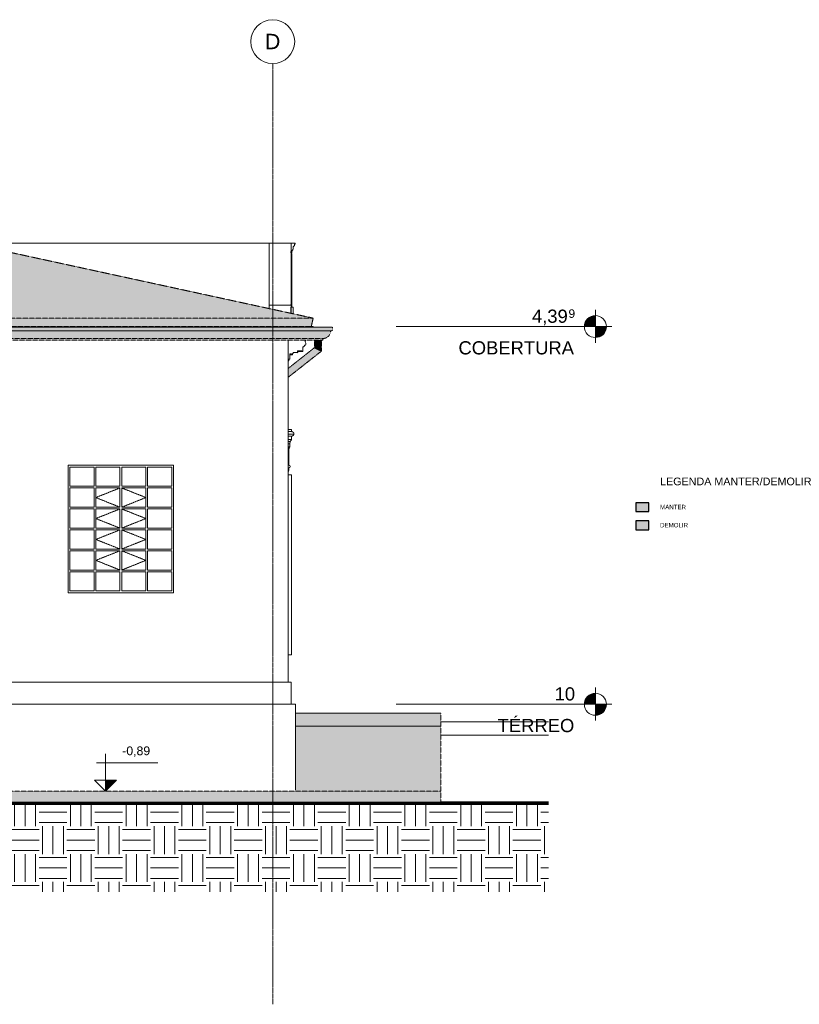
# Model space of a CAD drawing. Header units: millimetres. Extents: x -5998 to 63709, y -2391 to 8822.
# Tile 256 of 256: x 54830 to 63709, y -2385 to 8822. Entities that reach past the tile are written whole.
import ezdxf

# ---------------------------------------------------------------- set-up
doc = ezdxf.new("R2010")
doc.units = ezdxf.units.MM
for name, pattern in [('_Tracejado médio', [4, 3, -1]), ('_Tracejado pequeno', [2.25, 1.5, -0.75]), ('_Traço - ponto', [16, 12, -2, 0, -2])]:
    doc.linetypes.add(name, pattern=pattern)
for name, color, linetype, lineweight in [('A-DETL', 90, 'Continuous', 25), ('A-DETL-GENF', 92, 'Continuous', 25), ('A-FLOR', 192, 'Continuous', 18), ('A-FLOR-LEVL', 51, 'Continuous', 9), ('A-FLOR-PATT', 8, 'Continuous', 25), ('A-GENM', 13, 'Continuous', 18), ('A-GLAZ', 151, 'Continuous', 18), ('A-GLAZ-HDLN', 1, '_Tracejado pequeno', 18), ('A-ROOF', 132, 'Continuous', 25), ('A-ROOF-OTLN', 132, 'Continuous', 25), ('A-ROOF-PATT', 132, 'Continuous', 25), ('A-WALL', 113, 'Continuous', 25), ('G-ANNO-DIMS', 111, 'Continuous', 9), ('G-ANNO-TEXT', 231, 'Continuous', 9), ('S-GRID', 1, 'Continuous', 9), ('S-GRID-IDEN', 1, 'Continuous', 9)]:
    doc.layers.add(name, color=color, linetype=linetype, lineweight=lineweight)
doc.styles.add('Arial', font='arial.ttf', dxfattribs={"height": 150})
doc.styles.add('Arial_1', font='arial.ttf', dxfattribs={"height": 97.483633})
doc.styles.add('Arial_2', font='arial.ttf', dxfattribs={"height": 175})
doc.styles.add('Arial_3', font='arial.ttf', dxfattribs={"height": 100})
doc.styles.add('Arial_4', font='arial.ttf', dxfattribs={"height": 50})
doc.styles.add('Arial_B', font='txt', dxfattribs={"height": 87.5})

# ---------------------------------------------------------------- blocks, each defined once
blk = doc.blocks.new('Window_CV - Window_CV - 1 divisão-4329172-ELEVAÇÃO 4 - MANTER _ DEMOLIR')
at = {"layer": 'A-GLAZ'}
for p, q in [((18388, 3640), (18348, 3640)), ((18388, 3640), (18388, 1594)), ((18348, 1594), (18388, 1594))]:
    blk.add_line(p, q, dxfattribs=at)
blk = doc.blocks.new('Generic Models 19 - Generic Models 19-3087287-ELEVAÇÃO 4 - MANTER _ DEMOLIR')
at = {"layer": 'A-GENM'}
for p, q in [((3120, 6279), (3135, 6279)), ((3120, 6269), (3120, 6279)), ((3135, 6279), (3140, 6279)), ((3135, 6269), (3135, 6279)), ((3140, 6279), (3140, 6269)), ((3140, 6279), (3190, 6279)), ((3190, 6174), (3190, 6279)), ((18380, 6279), (18430, 6279)), ((18430, 6279), (18430, 6269)), ((3135, 6269), (3120, 6269)), ((3145, 6249), (3130, 6249)), ((3140, 6269), (3135, 6269)), ((3135, 6239), (3135, 6249)), ((3150, 6239), (3135, 6239)), ((3142, 6269), (3140, 6269)), ((3150, 6249), (3145, 6249)), ((3145, 6210), (3145, 6239)), ((3160, 6210), (3145, 6210)), ((3155, 6249), (3150, 6249)), ((3150, 6239), (3150, 6249)), ((3155, 6239), (3150, 6239)), ((3150, 6197), (3150, 6210)), ((3165, 6197), (3150, 6197)), ((3155, 6249), (3155, 6239)), ((3165, 6239), (3155, 6239)), ((3155, 6187), (3155, 6197)), ((3170, 6187), (3155, 6187)), ((3160, 6210), (3160, 6239)), ((3165, 6210), (3160, 6210)), ((3160, 6166), (3160, 6187)), ((3165, 6239), (3165, 6210)), ((3170, 6210), (3165, 6210)), ((3165, 6197), (3165, 6210)), ((3170, 6197), (3165, 6197)), ((3170, 6210), (3170, 6197)), ((3175, 6197), (3170, 6197)), ((3170, 6187), (3170, 6197)), ((3170, 6169), (3170, 6187)), ((3175, 6187), (3170, 6187)), ((3175, 6197), (3175, 6187)), ((3180, 6187), (3175, 6187)), ((3175, 6170), (3175, 6187)), ((3180, 6187), (3180, 6172)), ((18380, 6169), (18380, 6182)), ((18395, 6187), (18390, 6187)), ((18390, 6187), (18390, 6161)), ((18400, 6197), (18395, 6197)), ((18395, 6197), (18395, 6187)), ((18405, 6210), (18400, 6210)), ((18400, 6210), (18400, 6197)), ((18415, 6239), (18405, 6239)), ((18405, 6239), (18405, 6210)), ((18420, 6249), (18415, 6249)), ((18415, 6249), (18415, 6239)), ((18430, 6269), (18428, 6269)), ((18390, 6161), (18380, 6161)), ((18390, 6152), (18380, 6152)), ((18380, 6076), (18390, 6076)), ((18390, 6152), (18390, 6147)), ((18390, 6147), (18390, 6076)), ((18390, 6076), (18390, 5579)), ((18390, 5579), (18380, 5579)), ((18380, 5579), (18380, 5569)), ((18380, 5569), (18390, 5569)), ((18405, 5549), (18380, 5549)), ((18380, 5549), (18380, 5480)), ((18390, 5569), (18390, 5579)), ((18390, 5569), (18390, 5549)), ((18405, 5475), (18405, 5549))]:
    blk.add_line(p, q, dxfattribs=at)
blk.add_arc((3135, 6255), 16.4, 341.0739, 63.7552, dxfattribs=at)
for points, knots in [([(3130, 6249), (3131, 6252), (3131, 6256), (3130, 6260), (3129, 6263), (3127, 6265), (3125, 6267), (3123, 6269), (3122, 6269)], [0, 0, 0, 0, 0.333333, 0.5, 0.583333, 0.666667, 0.833333, 1, 1, 1, 1]), ([(3145, 6249), (3146, 6252), (3146, 6256), (3145, 6260), (3144, 6263), (3143, 6265), (3140, 6267), (3138, 6269), (3137, 6269)], [0, 0, 0, 0, 0.333333, 0.5, 0.583333, 0.666667, 0.833333, 1, 1, 1, 1]), ([(18428, 6269), (18427, 6269), (18425, 6268), (18423, 6266), (18422, 6264), (18421, 6262), (18420, 6261), (18420, 6259), (18419, 6257), (18419, 6255), (18419, 6252), (18420, 6251), (18420, 6249)], [0, 0, 0, 0, 0.166667, 0.25, 0.333333, 0.416667, 0.5, 0.583333, 0.666667, 0.75, 0.833333, 1, 1, 1, 1])]:
    blk.add_open_spline(points, degree=3, knots=knots, dxfattribs=at)
blk = doc.blocks.new('Generic Models 24 - Generic Models 24-3312760-ELEVAÇÃO 4 - MANTER _ DEMOLIR')
at = {"layer": 'A-GENM', "linetype": '_Tracejado médio'}
for points in [[(18675, 5168), (18687, 5168), (18687, 5174), (18647, 5174), (18647, 5168), (18673, 5168)], [(18687, 5068), (18687, 5168), (18647, 5168), (18647, 5088), (18685, 5069)], [(18727, 5168), (18727, 5168), (18727, 5174), (18687, 5174), (18687, 5168), (18726, 5168)], [(18727, 5049), (18727, 5168), (18687, 5168), (18687, 5068), (18726, 5050)], [(18348, 4801), (18687, 5068), (18647, 5088), (18348, 4852), (18348, 4804)], [(18348, 4751), (18727, 5049), (18687, 5068), (18348, 4801), (18348, 4751)]]:
    blk.add_hatch(color=41, dxfattribs=at).paths.add_polyline_path(points, flags=0)
at = {"layer": 'A-GENM', "color": 30, "linetype": '_Tracejado médio'}
for p, q in [((18647, 5174), (18647, 5168)), ((18647, 5168), (18647, 5088)), ((18647, 5168), (18687, 5168)), ((18687, 5168), (18727, 5168)), ((18727, 5168), (18727, 5174)), ((18727, 5049), (18727, 5168)), ((18647, 5088), (18348, 4852)), ((18348, 4751), (18727, 5049))]:
    blk.add_line(p, q, dxfattribs=at)
for points, knots in [([(18647, 5088), (18647, 5088), (18648, 5087), (18652, 5085), (18657, 5083), (18662, 5080), (18668, 5077), (18676, 5073), (18683, 5070), (18687, 5068)], [0.5, 0.5, 0.5, 0.5, 0.5833333, 0.6666667, 0.75, 0.7916667, 0.8333333, 0.9166667, 1, 1, 1, 1]), ([(18687, 5068), (18690, 5067), (18697, 5063), (18706, 5059), (18711, 5057), (18717, 5054), (18722, 5051), (18726, 5049), (18727, 5049), (18727, 5049)], [0, 0, 0, 0, 0.0833333, 0.1666667, 0.2083333, 0.25, 0.3333333, 0.4166667, 0.5, 0.5, 0.5, 0.5])]:
    blk.add_open_spline(points, degree=3, knots=knots, dxfattribs=at)
blk = doc.blocks.new('Janelas_J2 e J4 - J03 - 1_2 x 1_45-4330368-ELEVAÇÃO 4 - MANTER _ DEMOLIR')
at = {"layer": 'A-GLAZ'}
for p, q in [((13293, 3730), (13568, 3730)), ((13293, 3512), (13293, 3730)), ((13568, 3730), (13568, 3512)), ((13588, 3730), (13863, 3730)), ((13588, 3512), (13588, 3730)), ((13863, 3730), (13863, 3512)), ((13883, 3730), (14158, 3730)), ((13883, 3512), (13883, 3730)), ((14158, 3730), (14158, 3512)), ((14178, 3730), (14453, 3730)), ((14178, 3512), (14178, 3730)), ((14453, 3730), (14453, 3512)), ((13568, 3512), (13293, 3512)), ((13293, 3492), (13568, 3492)), ((13293, 3273), (13293, 3492)), ((13568, 3492), (13568, 3273)), ((13863, 3512), (13588, 3512)), ((13588, 3492), (13863, 3492)), ((13588, 3273), (13588, 3492)), ((13863, 3492), (13863, 3273)), ((14158, 3512), (13883, 3512)), ((13883, 3492), (14158, 3492)), ((13883, 3273), (13883, 3492)), ((14158, 3492), (14158, 3273)), ((14453, 3512), (14178, 3512)), ((14178, 3492), (14453, 3492)), ((14178, 3273), (14178, 3492)), ((14453, 3492), (14453, 3273)), ((13568, 3273), (13293, 3273)), ((13293, 3253), (13568, 3253)), ((13293, 3035), (13293, 3253)), ((13568, 3253), (13568, 3035)), ((13863, 3273), (13588, 3273)), ((13588, 3253), (13863, 3253)), ((13588, 3035), (13588, 3253)), ((13863, 3253), (13863, 3035)), ((14158, 3273), (13883, 3273)), ((13883, 3253), (14158, 3253)), ((13883, 3035), (13883, 3253)), ((14158, 3253), (14158, 3035)), ((14453, 3273), (14178, 3273)), ((14178, 3253), (14453, 3253)), ((14178, 3035), (14178, 3253)), ((14453, 3253), (14453, 3035)), ((13568, 3035), (13293, 3035)), ((13863, 3035), (13588, 3035)), ((14158, 3035), (13883, 3035)), ((14453, 3035), (14178, 3035)), ((13293, 3015), (13568, 3015)), ((13293, 2797), (13293, 3015)), ((13568, 3015), (13568, 2797)), ((13588, 3015), (13863, 3015)), ((13588, 2797), (13588, 3015)), ((13863, 3015), (13863, 2797)), ((13883, 3015), (14158, 3015)), ((13883, 2797), (13883, 3015)), ((14158, 3015), (14158, 2797)), ((14178, 3015), (14453, 3015)), ((14178, 2797), (14178, 3015)), ((14453, 3015), (14453, 2797)), ((13568, 2797), (13293, 2797)), ((13293, 2777), (13568, 2777)), ((13293, 2558), (13293, 2777)), ((13568, 2777), (13568, 2558)), ((13863, 2797), (13588, 2797)), ((13588, 2777), (13863, 2777)), ((13588, 2558), (13588, 2777)), ((13863, 2777), (13863, 2558)), ((14158, 2797), (13883, 2797)), ((13883, 2777), (14158, 2777)), ((13883, 2558), (13883, 2777)), ((14158, 2777), (14158, 2558)), ((14453, 2797), (14178, 2797)), ((14178, 2777), (14453, 2777)), ((14178, 2558), (14178, 2777)), ((14453, 2777), (14453, 2558)), ((13568, 2558), (13293, 2558)), ((13293, 2538), (13568, 2538)), ((13293, 2320), (13293, 2538)), ((13568, 2538), (13568, 2320)), ((13863, 2558), (13588, 2558)), ((13588, 2538), (13863, 2538)), ((13588, 2320), (13588, 2538)), ((13863, 2538), (13863, 2320)), ((14158, 2558), (13883, 2558)), ((13883, 2538), (14158, 2538)), ((13883, 2320), (13883, 2538)), ((14158, 2538), (14158, 2320)), ((14453, 2558), (14178, 2558)), ((14178, 2538), (14453, 2538)), ((14178, 2320), (14178, 2538)), ((14453, 2538), (14453, 2320)), ((13568, 2320), (13293, 2320)), ((13863, 2320), (13588, 2320)), ((14158, 2320), (13883, 2320)), ((14453, 2320), (14178, 2320))]:
    blk.add_line(p, q, dxfattribs=at)
at = {"layer": 'A-GLAZ-HDLN'}
for p, q in [((13863, 3492), (13588, 3383)), ((13883, 3492), (14158, 3383)), ((13588, 3383), (13863, 3273)), ((14158, 3383), (13883, 3273)), ((13863, 3253), (13588, 3144)), ((13883, 3253), (14158, 3144)), ((13588, 3144), (13863, 3035)), ((14158, 3144), (13883, 3035)), ((13863, 3015), (13588, 2906)), ((13883, 3015), (14158, 2906)), ((13588, 2906), (13863, 2797)), ((14158, 2906), (13883, 2797)), ((13863, 2777), (13588, 2668)), ((13883, 2777), (14158, 2668)), ((13588, 2668), (13863, 2558)), ((14158, 2668), (13883, 2558))]:
    blk.add_line(p, q, dxfattribs=at)
blk = doc.blocks.new('ornamento esquadrias - ornamento esquadrias-4133635-ELEVAÇÃO 4 - MANTER _ DEMOLIR')
at = {"layer": 'A-GENM'}
for p, q in [((18348, 4158), (18388, 4158)), ((18388, 4158), (18388, 4133)), ((18348, 4133), (18388, 4133)), ((18348, 4133), (18388, 4133)), ((18348, 4106), (18413, 4106)), ((18348, 4083), (18388, 4083)), ((18348, 4083), (18388, 4083)), ((18348, 4043), (18388, 4043)), ((18348, 4043), (18388, 4043)), ((18388, 4083), (18388, 4043)), ((18348, 4021), (18373, 4021)), ((18348, 3996), (18368, 3996)), ((18348, 3996), (18368, 3996)), ((18348, 3961), (18368, 3961)), ((18348, 3961), (18368, 3961)), ((18348, 3938), (18358, 3938)), ((18348, 3938), (18358, 3938)), ((18358, 3938), (18358, 3752)), ((18368, 3996), (18368, 3961))]:
    blk.add_line(p, q, dxfattribs=at)
for centre, radius, start, end in [((18221, 3721), 137, 337.9797, 0.6531), ((18358, 3737), 15, 270, 90)]:
    blk.add_arc(centre, radius, start, end, dxfattribs=at)
for points, knots in [([(18388, 4043), (18387, 4042), (18385, 4039), (18382, 4036), (18380, 4034), (18379, 4031), (18377, 4029), (18376, 4027), (18375, 4026), (18374, 4023), (18373, 4022), (18373, 4021)], [-1, -1, -1, -1, -0.875, -0.75, -0.6875, -0.625, -0.5, -0.4375, -0.375, -0.25, 0, 0, 0, 0]), ([(18413, 4106), (18414, 4108), (18413, 4110), (18413, 4114), (18412, 4116), (18412, 4118), (18411, 4119), (18410, 4121), (18409, 4122), (18408, 4124), (18406, 4126), (18404, 4127), (18402, 4129), (18399, 4131), (18396, 4132), (18393, 4133), (18390, 4133), (18388, 4133)], [0, 0, 0, 0, 0.142857, 0.214286, 0.285714, 0.321429, 0.357143, 0.428571, 0.464286, 0.5, 0.571429, 0.625, 0.678571, 0.785714, 0.839286, 0.892857, 1, 1, 1, 1]), ([(18388, 4083), (18390, 4083), (18394, 4083), (18398, 4085), (18403, 4087), (18407, 4091), (18409, 4094), (18411, 4097), (18411, 4098), (18412, 4100), (18412, 4101), (18413, 4102), (18413, 4104), (18413, 4106), (18413, 4106)], [0, 0, 0, 0, 0.125, 0.25, 0.375, 0.5, 0.625, 0.6875, 0.71875, 0.75, 0.8125, 0.84375, 0.875, 1, 1, 1, 1]), ([(18368, 3961), (18368, 3961), (18368, 3961), (18367, 3960), (18367, 3960), (18366, 3959), (18366, 3958), (18365, 3958), (18365, 3957), (18365, 3956), (18364, 3956), (18364, 3955), (18363, 3954), (18363, 3953), (18362, 3952), (18362, 3951), (18361, 3950), (18361, 3949), (18360, 3947), (18360, 3946), (18359, 3943), (18359, 3940), (18358, 3938)], [-1, -1, -1, -1, -0.916667, -0.875, -0.833333, -0.791667, -0.75, -0.708333, -0.666667, -0.645833, -0.625, -0.583333, -0.541667, -0.5, -0.458333, -0.416667, -0.375, -0.333333, -0.291667, -0.25, -0.166667, 0, 0, 0, 0]), ([(18373, 4020), (18373, 4020), (18373, 4020), (18372, 4019), (18372, 4018), (18371, 4017), (18371, 4016), (18371, 4015), (18371, 4014), (18370, 4013), (18370, 4011), (18370, 4010), (18369, 4008), (18369, 4006), (18369, 4003), (18368, 3999), (18368, 3996)], [-0.8333333, -0.8333333, -0.8333333, -0.8333333, -0.75, -0.6666667, -0.625, -0.5833333, -0.5416667, -0.5, -0.4583333, -0.4166667, -0.375, -0.3333333, -0.2916667, -0.25, -0.1666667, 0, 0, 0, 0])]:
    blk.add_open_spline(points, degree=3, knots=knots, dxfattribs=at)
blk = doc.blocks.new('ORNAMENTO SUPERIOR - ORNAMENTO SUPERIOR-4323885-ELEVAÇÃO 4 - MANTER _ DEMOLIR')
at = {"layer": 'A-GENM'}
for p, q in [((11670, 5329), (11670, 5323)), ((11954, 5323), (11954, 5329)), ((18348, 5329), (18348, 5323)), ((18612, 5329), (18632, 5329)), ((18632, 5323), (18632, 5329)), ((11954, 4939), (11954, 5174)), ((18348, 5174), (18348, 4939)), ((11756, 5117), (11766, 5117)), ((11766, 5117), (11766, 5107)), ((11766, 5107), (11776, 5107)), ((11776, 5107), (11776, 5097)), ((11776, 5097), (11786, 5097)), ((11786, 5097), (11786, 5047)), ((11786, 5047), (11796, 5047)), ((11796, 5047), (11796, 5052)), ((11796, 5052), (11846, 5052)), ((18506, 5047), (18454, 5047)), ((18506, 5052), (18456, 5052)), ((18506, 5052), (18506, 5047)), ((18516, 5047), (18506, 5047)), ((18516, 5047), (18516, 5097)), ((18526, 5097), (18516, 5097)), ((18526, 5097), (18526, 5107)), ((18536, 5107), (18526, 5107)), ((18536, 5107), (18536, 5117)), ((18546, 5117), (18536, 5117)), ((11850, 5032), (11896, 5032)), ((11896, 5032), (11896, 5024)), ((11896, 5024), (11904, 5024)), ((11904, 5024), (11904, 5009)), ((11904, 5009), (11914, 5009)), ((11934, 5009), (11934, 4959)), ((11934, 4959), (11944, 4959)), ((11944, 4959), (11944, 4939)), ((11944, 4939), (11954, 4939)), ((18358, 4939), (18348, 4939)), ((18358, 4939), (18358, 4959)), ((18368, 4959), (18358, 4959)), ((18388, 5009), (18368, 5009)), ((18368, 4959), (18368, 5009)), ((18398, 5009), (18388, 5009)), ((18398, 5009), (18398, 5024)), ((18406, 5024), (18398, 5024)), ((18406, 5024), (18406, 5032)), ((18452, 5032), (18406, 5032))]:
    blk.add_line(p, q, dxfattribs=at)
for centre, radius, start, end in [((11741, 5158), 19, 325.4597, 55.2975), ((18561, 5158), 19, 124.7025, 214.5403), ((11773, 5132), 22.6, 135.8597, 221.7664), ((11840, 5047), 7.42, 317.6422, 42.3578), ((18462, 5047), 7.42, 137.6422, 222.3578), ((18529, 5132), 22.6, 318.2336, 44.1403), ((11850, 5037), 5.84, 134.5404, 270), ((11924, 5009), 10, 0, 182.8227), ((18378, 5009), 10, 357.1773, 180), ((18452, 5037), 5.84, 270, 45.4596)]:
    blk.add_arc(centre, radius, start, end, dxfattribs=at)
blk.add_open_spline([(18456, 5033), (18456, 5033), (18455, 5033), (18455, 5032), (18454, 5032), (18453, 5032), (18453, 5032), (18452, 5032)], degree=3, knots=[0.7, 0.7, 0.7, 0.7, 0.75, 0.8, 0.85, 0.9, 1, 1, 1, 1], dxfattribs=at)
blk.add_open_spline([(18456, 5042), (18457, 5041), (18457, 5041), (18458, 5039), (18458, 5038), (18458, 5038)], degree=3, dxfattribs=at)
blk = doc.blocks.new('Embasamento - Embasamento-4325691-ELEVAÇÃO 4 - MANTER _ DEMOLIR')
at = {"layer": 'A-GENM'}
for p, q in [((11918, 1280), (18383, 1280)), ((11918, 1030), (11918, 1280)), ((18383, 1030), (18383, 1280)), ((11868, 40), (11868, 1030)), ((11868, 1030), (18433, 1030)), ((18433, 58), (18433, 1030))]:
    blk.add_line(p, q, dxfattribs=at)
blk = doc.blocks.new('Level - M_Level Head ABNT-2835562-ELEVAÇÃO 4 - MANTER _ DEMOLIR')
at = {"layer": 'A-FLOR-LEVL'}
h = blk.add_hatch(color=256, dxfattribs=at)
edge = h.paths.add_edge_path(flags=0)
edge.add_line((21847, 1030), (21722, 1030))
edge.add_arc((21847, 1030), 125, 90, 180, ccw=False)
edge.add_line((21847, 1155), (21847, 1030))
h = blk.add_hatch(color=256, dxfattribs=at)
edge = h.paths.add_edge_path(flags=0)
edge.add_arc((21847, 1030), 125, -90, 0, ccw=False)
edge.add_line((21847, 905), (21847, 1030))
edge.add_line((21847, 1030), (21972, 1030))
for p, q in [((21847, 1219), (21847, 844)), ((21847, 1030), (21847, 1155)), ((21654, 1030), (22035, 1030)), ((21722, 1030), (21847, 1030)), ((21972, 1030), (21847, 1030)), ((21847, 1030), (21847, 905))]:
    blk.add_line(p, q, dxfattribs=at)
blk.add_circle((21847, 1030), 125, dxfattribs=at)
for start, end in [(90, 180), (270, 0)]:
    blk.add_arc((21847, 1030), 125, start, end, dxfattribs=at)
blk = doc.blocks.new('Grid - Head Grid-11506-ELEVAÇÃO 4 - MANTER _ DEMOLIR')
at = {"layer": 'S-GRID-IDEN'}
blk.add_circle((673, 8572), 250, dxfattribs=at)
blk = doc.blocks.new('Spot Elevations - Spot elevation - Corte-10531-ELEVAÇÃO 4 - MANTER _ DEMOLIR')
at = {"layer": 'G-ANNO-DIMS'}
blk.add_hatch(color=256, dxfattribs=at).paths.add_polyline_path([(16392, 165), (16267, 40), (16267, 165)], flags=0)
for p, q in [((16267, 165), (16267, 465)), ((16866, 365), (16166, 365)), ((16142, 165), (16392, 165)), ((16267, 40), (16142, 165)), ((16142, 165), (16392, 165)), ((16392, 165), (16267, 40)), ((16267, 40), (16267, 165)), ((16267, 165), (16267, 40))]:
    blk.add_line(p, q, dxfattribs=at)

msp = doc.modelspace()

# ---------------------------------------------------------------- hatches: boundary and pattern name
at = {"layer": 'A-DETL-GENF'}
for color, points in [(9, [(61996, 3223), (61996, 3323), (61846, 3323), (61846, 3223)]), (40, [(61996, 3017), (61996, 3117), (61846, 3117), (61846, 3017)])]:
    msp.add_hatch(color=color, dxfattribs=at).paths.add_polyline_path(points, flags=0)
at = {"layer": 'A-FLOR'}
msp.add_hatch(color=254, dxfattribs=at).paths.add_polyline_path([(57836, -100), (59625, -100), (59625, 40), (49038, 40), (49038, -100), (54820, -100)], flags=0)
at = {"layer": 'A-FLOR-PATT'}
for points in [[(59625, 780), (59625, 930), (57973, 930), (57973, 780)], [(59625, 40), (59625, 780), (57973, 780), (57973, 40)]]:
    msp.add_hatch(color=254, dxfattribs=at).paths.add_polyline_path(points, flags=0)
at = {"layer": 'A-FLOR-PATT', "lineweight": 18}
h = msp.add_hatch(dxfattribs=at)
h.set_pattern_fill('FP_2', color=256, style=0, pattern_type=2)
h.set_pattern_definition([(0, (39492.54, 0), (317.5, 317.5), [317.5, -317.5]), (0, (39492.54, 119.06), (317.5, 317.5), [317.5, -317.5]), (0, (39492.54, 238.12), (317.5, 317.5), [317.5, -317.5]), (90, (39532.23, 277.8), (-317.5, 317.5), [317.5, -317.5]), (90, (39651.3, 277.8), (-317.5, 317.5), [317.5, -317.5]), (90, (39770.36, 277.8), (-317.5, 317.5), [317.5, -317.5])])
h.paths.add_polyline_path([(57836, -1106), (60851, -1106), (60851, -100), (49038, -100), (49038, -1106), (54820, -1106)], flags=0)
at = {"layer": 'A-ROOF'}
msp.add_hatch(color=254, dxfattribs=at).paths.add_polyline_path([(54820, 5329), (58151, 5329), (58172, 5425), (51129, 5425), (51150, 5329), (51804, 5329)], flags=0)
at = {"layer": 'A-ROOF-OTLN'}
for points in [[(54820, 5282), (58390, 5282), (58394, 5322), (50907, 5322), (50910, 5282), (51804, 5282)], [(58371, 5279), (58390, 5282), (50910, 5282), (50930, 5279), (58213, 5279)], [(54820, 5193), (58285, 5193), (58307, 5196), (58328, 5205), (58346, 5219), (58359, 5236), (58368, 5257), (58371, 5279), (50930, 5279), (50933, 5257), (50942, 5236), (50956, 5218), (50973, 5205), (50993, 5196), (51016, 5193), (53312, 5193)], [(53312, 5174), (58282, 5174), (58285, 5193), (51016, 5193), (51019, 5174), (51804, 5174)]]:
    msp.add_hatch(color=254, dxfattribs=at).paths.add_polyline_path(points, flags=0)
at = {"layer": 'A-ROOF-PATT'}
msp.add_hatch(color=254, dxfattribs=at).paths.add_polyline_path([(54820, 5425), (58172, 5425), (54650, 6189), (51129, 5425), (51804, 5425)], flags=0)

# ---------------------------------------------------------------- linework, layer by layer
at = {"layer": 'A-DETL'}
for p, q in [((61996, 3323), (61846, 3323)), ((61846, 3323), (61846, 3223)), ((61996, 3223), (61996, 3323)), ((61846, 3223), (61996, 3223)), ((61996, 3117), (61846, 3117)), ((61846, 3117), (61846, 3017)), ((61996, 3017), (61996, 3117)), ((61846, 3017), (61996, 3017))]:
    msp.add_line(p, q, dxfattribs=at)
at = {"layer": 'A-FLOR', "color": 30, "linetype": '_Tracejado médio'}
for p, q in [((57973, 930), (59625, 930)), ((59625, 930), (57973, 930)), ((59625, -100), (59625, 930)), ((59625, 780), (57973, 780)), ((57973, 780), (59625, 780)), ((49038, 40), (59625, 40)), ((57973, 58), (57973, 40))]:
    msp.add_line(p, q, dxfattribs=at)
at = {"layer": 'A-FLOR'}
for p, q in [((59625, 830), (60851, 830)), ((59625, 680), (60851, 680)), ((59625, -80), (60851, -80))]:
    msp.add_line(p, q, dxfattribs=at)
at = {"layer": 'A-FLOR', "lineweight": 70}
msp.add_line((60851, -100), (49038, -100), dxfattribs=at)
at = {"layer": 'A-FLOR-LEVL'}
for p, q in [((61387, 5329), (59118, 5329)), ((61387, 1030), (59118, 1030))]:
    msp.add_line(p, q, dxfattribs=at)
at = {"layer": 'A-ROOF', "color": 30, "linetype": '_Tracejado médio', "lineweight": 18}
for p, q in [((58172, 5425), (52259, 6708)), ((45633, 5425), (58172, 5425)), ((58151, 5329), (58172, 5425)), ((58151, 5329), (51150, 5329))]:
    msp.add_line(p, q, dxfattribs=at)
at = {"layer": 'A-ROOF-OTLN', "color": 30, "linetype": '_Tracejado médio', "lineweight": 18}
for p, q in [((58178, 5323), (45634, 5323)), ((58371, 5279), (45832, 5279)), ((58389, 5323), (45850, 5323)), ((58390, 5282), (45852, 5282)), ((58394, 5322), (45855, 5322)), ((58371, 5279), (58390, 5282)), ((58394, 5322), (58389, 5323)), ((58390, 5282), (58394, 5322)), ((58282, 5174), (45634, 5174)), ((45746, 5193), (58285, 5193)), ((58285, 5193), (45746, 5193)), ((58282, 5174), (58285, 5193))]:
    msp.add_line(p, q, dxfattribs=at)
msp.add_open_spline([(58285, 5193), (58289, 5193), (58297, 5194), (58308, 5196), (58316, 5199), (58323, 5202), (58328, 5205), (58333, 5208), (58337, 5211), (58342, 5215), (58346, 5218), (58350, 5223), (58354, 5228), (58360, 5236), (58365, 5246), (58369, 5260), (58371, 5272), (58371, 5279)], degree=3, knots=[0, 0, 0, 0, 0.083333, 0.166667, 0.25, 0.291667, 0.333333, 0.375, 0.416667, 0.458333, 0.5, 0.541667, 0.583333, 0.666667, 0.75, 0.833333, 1, 1, 1, 1], dxfattribs=at)
at = {"layer": 'A-WALL', "lineweight": 18}
for p, q in [((57920, 6279), (54235, 6279)), ((57670, 5534), (57670, 6279)), ((57920, 6279), (57920, 6182)), ((57920, 6169), (57920, 5578)), ((57920, 5571), (57670, 5571)), ((57920, 5571), (57920, 5480)), ((57888, 5329), (57888, 5323)), ((57888, 5174), (57888, 1280)), ((55382, 2300), (55382, 3750)), ((55382, 3750), (56582, 3750)), ((56582, 3750), (56582, 2300)), ((56582, 2300), (55382, 2300))]:
    msp.add_line(p, q, dxfattribs=at)
at = {"layer": 'S-GRID', "linetype": '_Traço - ponto'}
msp.add_line((57713, -2385), (57713, 8322), dxfattribs=at)

# ---------------------------------------------------------------- block references
at = {"layer": 'A-FLOR-LEVL'}
for p in [(39539, 4299), (39539, 0)]:
    msp.add_blockref('Level - M_Level Head ABNT-2835562-ELEVAÇÃO 4 - MANTER _ DEMOLIR', p, dxfattribs=at)
at = {"layer": 'A-GENM'}
for name in ['Generic Models 19 - Generic Models 19-3087287-ELEVAÇÃO 4 - MANTER _ DEMOLIR', 'ORNAMENTO SUPERIOR - ORNAMENTO SUPERIOR-4323885-ELEVAÇÃO 4 - MANTER _ DEMOLIR', 'ornamento esquadrias - ornamento esquadrias-4133635-ELEVAÇÃO 4 - MANTER _ DEMOLIR', 'Embasamento - Embasamento-4325691-ELEVAÇÃO 4 - MANTER _ DEMOLIR']:
    msp.add_blockref(name, (39539, 0), dxfattribs=at)
at = {"layer": 'A-GENM', "color": 30, "linetype": '_Tracejado médio'}
msp.add_blockref('Generic Models 24 - Generic Models 24-3312760-ELEVAÇÃO 4 - MANTER _ DEMOLIR', (39539, 0), dxfattribs=at)
at = {"layer": 'A-GLAZ'}
for name, p in [('Janelas_J2 e J4 - J03 - 1_2 x 1_45-4330368-ELEVAÇÃO 4 - MANTER _ DEMOLIR', (42109, 0)), ('Window_CV - Window_CV - 1 divisão-4329172-ELEVAÇÃO 4 - MANTER _ DEMOLIR', (39539, 0))]:
    msp.add_blockref(name, p, dxfattribs=at)
at = {"layer": 'G-ANNO-DIMS'}
msp.add_blockref('Spot Elevations - Spot elevation - Corte-10531-ELEVAÇÃO 4 - MANTER _ DEMOLIR', (39539, 0), dxfattribs=at)
at = {"layer": 'S-GRID-IDEN'}
msp.add_blockref('Grid - Head Grid-11506-ELEVAÇÃO 4 - MANTER _ DEMOLIR', (57039, 0), dxfattribs=at)

# ---------------------------------------------------------------- texts
at = {"layer": 'A-FLOR-LEVL', "attachment_point": 1}
for s, insert, char_height, width, style in [('4,39', (60664, 5522), 150, 505.06, 'Arial'), ('9', (61080, 5525), 97.5, 96.2, 'Arial_1'), ('COBERTURA', (59827, 5162), 150, 1615.4, 'Arial'), ('10', (60922, 1223), 150, 288.61, 'Arial'), ('TÉRREO', (60273, 863), 150, 1074.26, 'Arial')]:
    msp.add_mtext(s, dxfattribs=dict(at, insert=insert, char_height=char_height, width=width, style=style))
at = {"layer": 'G-ANNO-DIMS', "insert": (55998, 550), "char_height": 100, "width": 380.74, "attachment_point": 1, "line_spacing_factor": 0.941778, "style": 'Arial_3'}
msp.add_mtext('-0,89', dxfattribs=at)
at = {"layer": 'G-ANNO-TEXT', "color": 7, "attachment_point": 1}
for s, insert, char_height, width, style in [('LEGENDA MANTER/DEMOLIR', (62123, 3610), 87.5, 2150.53, 'Arial_B'), ('MANTER', (62123, 3300), 50, 362.76, 'Arial_4'), ('DEMOLIR', (62123, 3094), 50, 390.82, 'Arial_4')]:
    msp.add_mtext(s, dxfattribs=dict(at, insert=insert, char_height=char_height, width=width, style=style))
at = {"layer": 'S-GRID-IDEN', "insert": (57622, 8661), "char_height": 175, "width": 216.46, "attachment_point": 1, "style": 'Arial_2'}
msp.add_mtext('D', dxfattribs=at)

doc.saveas('drawing.dxf')
